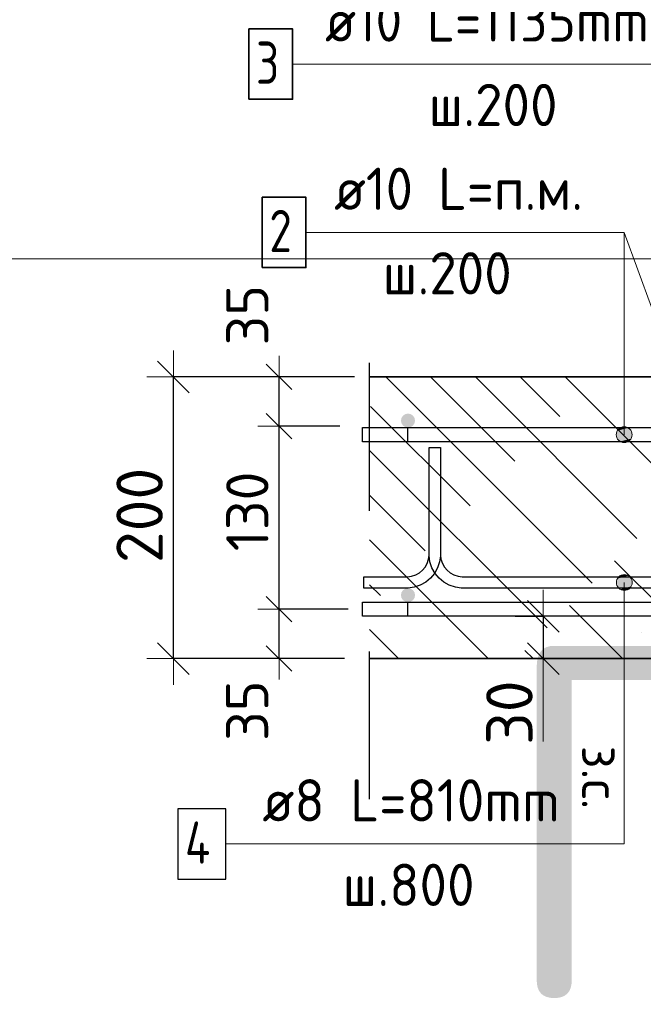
# Model space of a CAD drawing. Header units: metres. Extents: x -38 to 100, y -15 to 19.
# Tile 21 of 41: x 71.676 to 72.119, y 6.022 to 6.722. Entities that reach past the tile are written whole.
import ezdxf

# ---------------------------------------------------------------- set-up
doc = ezdxf.new("R2010")
doc.units = ezdxf.units.M
doc.header["$PDMODE"] = 65
doc.linetypes.add('______4', pattern=[0.135, 0.105, -0.03])
for name, color, linetype, lineweight in [('XR$4$Арм. стержнями верхней зоны', 180, 'Continuous', 35), ('XR$4$Арм. стержнями нижней зоны', 180, 'Continuous', 35), ('XR$4$Арм.стержн. Арматура края', 96, 'Continuous', 35), ('XR$4$Размерная линия (1)', 7, 'Continuous', 13), ('XR$4$Размерная линия_ общее', 7, 'Continuous', 13)]:
    doc.layers.add(name, color=color, linetype=linetype, lineweight=lineweight)
doc.layers.add('XR$4$Арм.стержн. Фиксатор', color=7, linetype='Continuous', lineweight=35, true_color=0x501e0f)
doc.styles.add('ISOCPEUR', font='txt')
doc.dimstyles.new('DIMSTYLE_17', dxfattribs={"dimtxt": 0.03, "dimasz": 0.03, "dimexe": 0, "dimexo": 0, "dimgap": 0.015, "dimtad": 2, "dimdec": 0, "dimlfac": 1000, "dimrnd": 1, "dimzin": 12, "dimdsep": 46, "dimtxsty": 'ISOCPEUR', "dimblk1": 'ALL_ML_STRICH', "dimblk2": 'ALL_ML_STRICH', "dimsah": 1, "dimcen": 0, "dimclrd": 7, "dimclre": 256, "dimclrt": 7, "dimadec": 0, "dimazin": 0, "dimtfac": 1, "dimtdec": 0, "dimtix": 1, "dimtmove": 2, "dimatfit": 3, "dimfxl": 0, "dimtvp": 1.2, "dimtzin": 0, "dimlwd": 0, "dimlwe": -3, "dimarcsym": 0})
doc.dimstyles.new('DIMSTYLE_19', dxfattribs={"dimtxt": 0.033, "dimasz": 0.0375, "dimexe": 0, "dimexo": 0, "dimgap": 0.0165, "dimtad": 2, "dimdec": 0, "dimlfac": 1000, "dimrnd": 1, "dimzin": 12, "dimdsep": 46, "dimtxsty": 'ISOCPEUR', "dimblk1": 'ALL_ML_STRICH', "dimblk2": 'ALL_ML_STRICH', "dimsah": 1, "dimcen": 0, "dimclrd": 7, "dimclre": 256, "dimclrt": 7, "dimadec": 0, "dimazin": 0, "dimtfac": 1, "dimtdec": 0, "dimtix": 1, "dimtmove": 2, "dimatfit": 3, "dimfxl": 0, "dimtvp": 1.2, "dimtzin": 0, "dimlwd": 0, "dimlwe": -3, "dimarcsym": 0})
doc.dimstyles.new('DIMSTYLE_20', dxfattribs={"dimtxt": 0.03, "dimasz": 0.03, "dimexe": 0, "dimexo": 0, "dimgap": 0.015, "dimtad": 2, "dimdec": 0, "dimlfac": 1000, "dimrnd": 1, "dimzin": 12, "dimdsep": 46, "dimtxsty": 'ISOCPEUR', "dimblk1": 'ALL_ML_STRICH', "dimblk2": 'ALL_ML_STRICH', "dimsah": 1, "dimcen": 0, "dimclrd": 7, "dimclre": 256, "dimclrt": 7, "dimadec": 0, "dimazin": 0, "dimtfac": 1, "dimtdec": 0, "dimtix": 1, "dimtmove": 2, "dimatfit": 3, "dimfxl": 0, "dimtzin": 0, "dimlwd": 0, "dimlwe": -3, "dimarcsym": 0})
doc.dimstyles.new('DIMSTYLE_9', dxfattribs={"dimtxt": 0.033, "dimasz": 0.0375, "dimexe": 0, "dimexo": 0, "dimgap": 0.0165, "dimtad": 2, "dimdec": 0, "dimlfac": 1000, "dimrnd": 1, "dimzin": 12, "dimdsep": 46, "dimtxsty": 'ISOCPEUR', "dimblk1": 'ALL_ML_STRICH', "dimblk2": 'ALL_ML_STRICH', "dimsah": 1, "dimcen": 0, "dimclrd": 7, "dimclre": 256, "dimclrt": 7, "dimadec": 0, "dimazin": 0, "dimtfac": 1, "dimtdec": 0, "dimtix": 1, "dimtmove": 2, "dimatfit": 3, "dimfxl": 0, "dimtzin": 0, "dimlwd": 0, "dimlwe": -3, "dimarcsym": 0})

# ---------------------------------------------------------------- blocks, each defined once
blk = doc.blocks.new('ALL_ML_STRICH')
at = {"color": 0, "linetype": 'ByBlock', "lineweight": -2}
for p, q in [((0, -0.5), (0, 0.5)), ((-0.3, -0.3), (0.3, 0.3)), ((-1, 0), (0.5, 0))]:
    blk.add_line(p, q, dxfattribs=at)
blk = doc.blocks.new('*D175')
at = {"layer": 'DEFPOINTS', "color": 7, "linetype": 'Continuous', "lineweight": 13, "transparency": 33554687}
for p in [(71.92931, 6.30301), (71.86019, 6.26801), (71.91001, 6.26801)]:
    blk.add_point(p, dxfattribs=at)
at = {"layer": 'XR$4$Размерная линия (1)', "color": 9, "linetype": 'Continuous', "lineweight": -2, "true_color": 0xc7c7c7, "transparency": 33554687}
for p, q in [((71.90931, 6.30301), (71.86019, 6.30301)), ((71.89001, 6.26801), (71.86019, 6.26801))]:
    blk.add_line(p, q, dxfattribs=at)
at = {"layer": 'XR$4$Размерная линия (1)', "color": 7, "linetype": 'Continuous', "lineweight": -2, "transparency": 33554687}
blk.add_line((71.86019, 6.26801), (71.86019, 6.30301), dxfattribs=at)
at = {"layer": 'XR$4$Размерная линия (1)', "color": 7, "linetype": 'Continuous', "lineweight": 13, "transparency": 33554687, "xscale": 0.03, "yscale": 0.03, "zscale": 0.03}
for p, rotation in [((71.86019, 6.30301), 90), ((71.86019, 6.26801), 270)]:
    blk.add_blockref('ALL_ML_STRICH', p, dxfattribs=dict(at, rotation=rotation))
at = {"layer": 'XR$4$Размерная линия (1)', "color": 7, "linetype": 'Continuous', "lineweight": 13, "transparency": 33554687, "insert": (71.83761, 6.23096), "char_height": 0.03, "width": 0.06, "attachment_point": 5, "rotation": 90, "style": 'ISOCPEUR'}
blk.add_mtext('\\A1;{35}', dxfattribs=at)
blk = doc.blocks.new('*D176')
at = {"layer": 'DEFPOINTS', "color": 7, "linetype": 'Continuous', "lineweight": 13, "transparency": 33554687}
for p in [(71.92333, 6.43301), (71.86019, 6.30301), (71.92931, 6.30301)]:
    blk.add_point(p, dxfattribs=at)
at = {"layer": 'XR$4$Размерная линия (1)', "color": 9, "linetype": 'Continuous', "lineweight": -2, "true_color": 0xc7c7c7, "transparency": 33554687}
for p, q in [((71.90333, 6.43301), (71.86019, 6.43301)), ((71.90931, 6.30301), (71.86019, 6.30301))]:
    blk.add_line(p, q, dxfattribs=at)
at = {"layer": 'XR$4$Размерная линия (1)', "color": 7, "linetype": 'Continuous', "lineweight": -2, "transparency": 33554687}
blk.add_line((71.86019, 6.30301), (71.86019, 6.43301), dxfattribs=at)
at = {"layer": 'XR$4$Размерная линия (1)', "color": 7, "linetype": 'Continuous', "lineweight": 13, "transparency": 33554687, "xscale": 0.03, "yscale": 0.03, "zscale": 0.03}
for p, rotation in [((71.86019, 6.43301), 90), ((71.86019, 6.30301), 270)]:
    blk.add_blockref('ALL_ML_STRICH', p, dxfattribs=dict(at, rotation=rotation))
at = {"layer": 'XR$4$Размерная линия (1)', "color": 7, "linetype": 'Continuous', "lineweight": 13, "transparency": 33554687, "insert": (71.83769, 6.37251), "char_height": 0.03, "width": 0.09, "attachment_point": 5, "rotation": 90, "style": 'ISOCPEUR'}
blk.add_mtext('\\A1;{130}', dxfattribs=at)
blk = doc.blocks.new('*D177')
at = {"layer": 'DEFPOINTS', "color": 7, "linetype": 'Continuous', "lineweight": 13, "transparency": 33554687}
for p in [(71.9337, 6.46801), (71.86019, 6.43301), (71.92333, 6.43301)]:
    blk.add_point(p, dxfattribs=at)
at = {"layer": 'XR$4$Размерная линия (1)', "color": 9, "linetype": 'Continuous', "lineweight": -2, "true_color": 0xc7c7c7, "transparency": 33554687}
for p, q in [((71.9137, 6.46801), (71.86019, 6.46801)), ((71.90333, 6.43301), (71.86019, 6.43301))]:
    blk.add_line(p, q, dxfattribs=at)
at = {"layer": 'XR$4$Размерная линия (1)', "color": 7, "linetype": 'Continuous', "lineweight": -2, "transparency": 33554687}
blk.add_line((71.86019, 6.43301), (71.86019, 6.46801), dxfattribs=at)
at = {"layer": 'XR$4$Размерная линия (1)', "color": 7, "linetype": 'Continuous', "lineweight": 13, "transparency": 33554687, "xscale": 0.03, "yscale": 0.03, "zscale": 0.03}
for p, rotation in [((71.86019, 6.46801), 90), ((71.86019, 6.43301), 270)]:
    blk.add_blockref('ALL_ML_STRICH', p, dxfattribs=dict(at, rotation=rotation))
at = {"layer": 'XR$4$Размерная линия (1)', "color": 7, "linetype": 'Continuous', "lineweight": 13, "transparency": 33554687, "insert": (71.83771, 6.5119), "char_height": 0.03, "width": 0.06, "attachment_point": 5, "rotation": 90, "style": 'ISOCPEUR'}
blk.add_mtext('\\A1;{35}', dxfattribs=at)
blk = doc.blocks.new('*D178')
at = {"layer": 'DEFPOINTS', "color": 7, "linetype": 'Continuous', "lineweight": 13, "transparency": 33554687}
for p in [(71.92674, 6.46801), (71.78519, 6.26801), (71.92674, 6.26801)]:
    blk.add_point(p, dxfattribs=at)
at = {"layer": 'XR$4$Размерная линия_ общее', "color": 253, "linetype": 'Continuous', "lineweight": -2, "true_color": 0xa0a0a0, "transparency": 33554687}
for p, q in [((71.90674, 6.46801), (71.78519, 6.46801)), ((71.90674, 6.26801), (71.78519, 6.26801))]:
    blk.add_line(p, q, dxfattribs=at)
at = {"layer": 'XR$4$Размерная линия_ общее', "color": 7, "linetype": 'Continuous', "lineweight": -2, "transparency": 33554687}
blk.add_line((71.78519, 6.26801), (71.78519, 6.46801), dxfattribs=at)
at = {"layer": 'XR$4$Размерная линия_ общее', "color": 7, "linetype": 'Continuous', "lineweight": 13, "transparency": 33554687, "xscale": 0.0375, "yscale": 0.0375, "zscale": 0.0375}
for p, rotation in [((71.78519, 6.46801), 90), ((71.78519, 6.26801), 270)]:
    blk.add_blockref('ALL_ML_STRICH', p, dxfattribs=dict(at, rotation=rotation))
at = {"layer": 'XR$4$Размерная линия_ общее', "color": 7, "linetype": 'Continuous', "lineweight": 13, "transparency": 33554687, "insert": (71.76119, 6.36966), "char_height": 0.033, "width": 0.099, "attachment_point": 5, "rotation": 90, "style": 'ISOCPEUR'}
blk.add_mtext('\\A1;{200}', dxfattribs=at)
blk = doc.blocks.new('*D182')
at = {"layer": 'DEFPOINTS', "color": 7, "linetype": 'Continuous', "lineweight": 13, "transparency": 33554687}
for p in [(72.00784, 6.29801), (72.04782, 6.29801), (72.00784, 6.26801)]:
    blk.add_point(p, dxfattribs=at)
at = {"layer": 'XR$4$Размерная линия_ общее', "color": 253, "linetype": 'Continuous', "lineweight": -2, "true_color": 0xa0a0a0, "transparency": 33554687}
for p, q in [((72.02784, 6.29801), (72.04782, 6.29801)), ((72.02784, 6.26801), (72.04782, 6.26801))]:
    blk.add_line(p, q, dxfattribs=at)
at = {"layer": 'XR$4$Размерная линия_ общее', "color": 7, "linetype": 'Continuous', "lineweight": -2, "transparency": 33554687}
blk.add_line((72.04782, 6.29801), (72.04782, 6.26801), dxfattribs=at)
at = {"layer": 'XR$4$Размерная линия_ общее', "color": 7, "linetype": 'Continuous', "lineweight": 13, "transparency": 33554687, "xscale": 0.0375, "yscale": 0.0375, "zscale": 0.0375}
for p, rotation in [((72.04782, 6.29801), 90), ((72.04782, 6.26801), 270)]:
    blk.add_blockref('ALL_ML_STRICH', p, dxfattribs=dict(at, rotation=rotation))
at = {"layer": 'XR$4$Размерная линия_ общее', "color": 7, "linetype": 'Continuous', "lineweight": 13, "transparency": 33554687, "insert": (72.02382, 6.22959), "char_height": 0.033, "width": 0.066, "attachment_point": 5, "rotation": 90, "style": 'ISOCPEUR'}
blk.add_mtext('\\A1;{30}', dxfattribs=at)
at = {"layer": 'XR$4$Размерная линия_ общее', "color": 7, "linetype": 'Continuous', "lineweight": 13, "transparency": 33554687, "insert": (72.10236, 6.2061), "char_height": 0.027, "width": 0.00135, "attachment_point": 1, "rotation": 270, "line_spacing_factor": 0.60241, "style": 'ISOCPEUR'}
blk.add_mtext('з.с.', dxfattribs=at)

msp = doc.modelspace()

# ---------------------------------------------------------------- hatches: boundary and pattern name
at = {"linetype": 'Continuous', "lineweight": 13, "transparency": 33554687}
h = msp.add_hatch(dxfattribs=at)
h.set_pattern_fill('__________540', scale=0.015, style=0, pattern_type=2)
h.set_pattern_definition([(135, (0, 0), (-0.031819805, -0.031819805), [0.4, -0.05, 0, -0.05]), (135, (-0.01591, -0.01591), (-0.031819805, -0.031819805), [0.8, -0.1, 0.1, -0.1])])
h.paths.add_polyline_path([(72.47679, 6.26801), (72.47679, 6.46801), (71.92453, 6.46801), (71.92453, 6.26801)], flags=0)
at = {"layer": 'XR$4$Арм. стержнями верхней зоны', "linetype": 'Continuous', "lineweight": 50, "transparency": 33554687}
msp.add_hatch(color=4, dxfattribs=at).paths.add_polyline_path([(71.95679, 6.43701), (71.95641, 6.43893), (71.95532, 6.44055), (71.9537, 6.44163), (71.95179, 6.44201), (71.94988, 6.44163), (71.94825, 6.44055), (71.94717, 6.43893), (71.94679, 6.43701), (71.94717, 6.4351), (71.94825, 6.43348), (71.94988, 6.43239), (71.95179, 6.43201), (71.9537, 6.43239), (71.95532, 6.43348), (71.95641, 6.4351)])
at = {"layer": 'XR$4$Арм. стержнями верхней зоны', "linetype": 'Continuous', "lineweight": 13, "transparency": 33554687}
for points in [[(72.11017, 6.42982), (72.1005, 6.42982), (72.09971, 6.42701)], [(72.11017, 6.42982), (72.09971, 6.42701), (72.11096, 6.42701)], [(72.11096, 6.42701), (72.09971, 6.42701), (72.1005, 6.4242)], [(72.10815, 6.43185), (72.10252, 6.43185), (72.1005, 6.42982)], [(72.10815, 6.43185), (72.1005, 6.42982), (72.11017, 6.42982)], [(72.11096, 6.42701), (72.1005, 6.4242), (72.11017, 6.4242)], [(72.10252, 6.43185), (72.10815, 6.43185), (72.10534, 6.43264)], [(72.11017, 6.4242), (72.1005, 6.4242), (72.10252, 6.42217)], [(72.11017, 6.4242), (72.10252, 6.42217), (72.10815, 6.42217)], [(72.10815, 6.42217), (72.10252, 6.42217), (72.10534, 6.42139)]]:
    msp.add_hatch(color=7, dxfattribs=at).paths.add_polyline_path(points)
at = {"layer": 'XR$4$Арм. стержнями нижней зоны', "linetype": 'Continuous', "lineweight": 50, "transparency": 33554687}
msp.add_hatch(color=4, dxfattribs=at).paths.add_polyline_path([(71.95679, 6.31301), (71.95641, 6.31493), (71.95532, 6.31655), (71.9537, 6.31763), (71.95179, 6.31801), (71.94988, 6.31763), (71.94825, 6.31655), (71.94717, 6.31493), (71.94679, 6.31301), (71.94717, 6.3111), (71.94825, 6.30948), (71.94988, 6.30839), (71.95179, 6.30801), (71.9537, 6.30839), (71.95532, 6.30948), (71.95641, 6.3111)])
at = {"layer": 'XR$4$Арм.стержн. Фиксатор', "linetype": 'Continuous', "lineweight": 13, "transparency": 33554687}
for points in [[(72.09974, 6.32201), (72.11099, 6.32201), (72.1102, 6.32482)], [(72.09974, 6.32201), (72.1102, 6.32482), (72.10053, 6.32482)], [(72.10053, 6.32482), (72.1102, 6.32482), (72.10818, 6.32685)], [(72.10053, 6.32482), (72.10818, 6.32685), (72.10255, 6.32685)], [(72.10255, 6.32685), (72.10818, 6.32685), (72.10537, 6.32764)], [(72.10053, 6.3192), (72.11099, 6.32201), (72.09974, 6.32201)], [(72.10053, 6.3192), (72.1102, 6.3192), (72.11099, 6.32201)], [(72.10255, 6.31717), (72.1102, 6.3192), (72.10053, 6.3192)], [(72.10255, 6.31717), (72.10818, 6.31717), (72.1102, 6.3192)], [(72.10818, 6.31717), (72.10255, 6.31717), (72.10537, 6.31639)]]:
    msp.add_hatch(color=7, dxfattribs=at).paths.add_polyline_path(points)

# ---------------------------------------------------------------- linework, layer by layer
at = {"color": 7, "linetype": '______4', "lineweight": 25, "transparency": 33554687}
msp.add_line((71.92453, 6.16801), (71.92453, 6.56801), dxfattribs=at)
at = {"color": 7, "linetype": 'Continuous', "lineweight": 13, "transparency": 33554687}
for p, q in [((72.15179, 6.44301), (72.10534, 6.57066)), ((88.0842, 6.55185), (69.5842, 6.55185)), ((72.04782, 6.26801), (72.04782, 6.20901))]:
    msp.add_line(p, q, dxfattribs=at)
at = {"color": 7, "linetype": 'Continuous', "lineweight": 35, "transparency": 33554687}
for p, q in [((72.27679, 6.46801), (71.92453, 6.46801)), ((71.92453, 6.26801), (72.47679, 6.26801))]:
    msp.add_line(p, q, dxfattribs=at)
at = {"layer": 'XR$4$Арм. стержнями верхней зоны', "color": 7, "linetype": 'Continuous', "lineweight": 13, "transparency": 33554687}
for p, q in [((71.87934, 6.57066), (72.10534, 6.57066)), ((72.10534, 6.57066), (72.10534, 6.42701)), ((72.09971, 6.42701), (72.09971, 6.42701)), ((72.10534, 6.43264), (72.10534, 6.43264)), ((72.11096, 6.42701), (72.11096, 6.42701)), ((72.10534, 6.42139), (72.10534, 6.42139))]:
    msp.add_line(p, q, dxfattribs=at)
at = {"layer": 'XR$4$Арм. стержнями верхней зоны', "color": 7, "linetype": 'Continuous', "lineweight": 35, "transparency": 33554687}
msp.add_lwpolyline([(71.84834, 6.54566), (71.87934, 6.54566), (71.87934, 6.59566), (71.84834, 6.59566), (71.84834, 6.54566)], dxfattribs=at)
at = {"layer": 'XR$4$Арм. стержнями верхней зоны', "color": 4, "linetype": 'Continuous', "lineweight": 25, "transparency": 33554687}
msp.add_lwpolyline([(71.91953, 6.43201), (72.45179, 6.43201), (72.45179, 6.42201), (71.91953, 6.42201), (71.91953, 6.43201)], dxfattribs=at)
msp.add_lwpolyline([(71.91953, 6.43201), (72.45179, 6.43201), (72.45179, 6.42201), (71.91953, 6.42201), (71.91953, 6.43201)], dxfattribs=at)
at = {"layer": 'XR$4$Арм. стержнями верхней зоны', "color": 7, "linetype": 'Continuous', "lineweight": 13, "transparency": 33554687}
msp.add_circle((72.10534, 6.42701), 0.00563, dxfattribs=at)
at = {"layer": 'XR$4$Арм. стержнями нижней зоны', "color": 4, "linetype": 'Continuous', "lineweight": 25, "transparency": 33554687}
msp.add_lwpolyline([(72.45179, 6.29801), (71.91953, 6.29801), (71.91953, 6.30801), (72.45179, 6.30801), (72.45179, 6.29801)], dxfattribs=at)
msp.add_lwpolyline([(72.45179, 6.29801), (71.91953, 6.29801), (71.91953, 6.30801), (72.45179, 6.30801), (72.45179, 6.29801)], dxfattribs=at)
at = {"layer": 'XR$4$Арм.стержн. Арматура края', "color": 7, "linetype": 'Continuous', "lineweight": 13, "transparency": 33554687}
msp.add_line((71.86987, 6.6902), (72.17987, 6.6902), dxfattribs=at)
at = {"layer": 'XR$4$Арм.стержн. Арматура края', "color": 7, "linetype": 'Continuous', "lineweight": 35, "transparency": 33554687}
msp.add_lwpolyline([(71.83887, 6.6652), (71.86987, 6.6652), (71.86987, 6.7152), (71.83887, 6.7152), (71.83887, 6.6652)], dxfattribs=at)
at = {"layer": 'XR$4$Арм.стержн. Арматура края', "color": 4, "linetype": 'Continuous', "lineweight": 25, "transparency": 33554687}
for points in [[(72.42253, 6.42201), (71.95179, 6.42201), (71.95179, 6.43201), (72.42322, 6.43201)], [(72.42253, 6.42201), (71.95179, 6.42201), (71.95179, 6.43201), (72.42322, 6.43201)], [(71.95179, 6.30801), (72.42253, 6.30801)], [(72.42322, 6.29801), (71.95179, 6.29801), (71.95179, 6.30801)], [(71.95179, 6.30801), (72.42253, 6.30801)], [(72.42322, 6.29801), (71.95179, 6.29801), (71.95179, 6.30801)]]:
    msp.add_lwpolyline(points, dxfattribs=at)
at = {"layer": 'XR$4$Арм.стержн. Фиксатор', "color": 7, "linetype": 'Continuous', "lineweight": 13, "transparency": 33554687}
for p, q in [((72.10537, 6.32764), (72.10537, 6.32764)), ((72.09974, 6.32201), (72.09974, 6.32201)), ((72.10537, 6.13629), (72.10537, 6.32201)), ((72.10537, 6.31639), (72.10537, 6.31639)), ((72.11099, 6.32201), (72.11099, 6.32201)), ((71.82237, 6.13629), (72.10537, 6.13629))]:
    msp.add_line(p, q, dxfattribs=at)
at = {"layer": 'XR$4$Арм.стержн. Фиксатор', "color": 40, "linetype": 'Continuous', "lineweight": 25, "transparency": 33554687}
for points in [[(71.92053, 6.32601), (71.9514, 6.32601), (71.95431, 6.32642), (71.95724, 6.32738), (71.95993, 6.32889), (71.96211, 6.33071), (71.96393, 6.33289), (71.96544, 6.33558), (71.9664, 6.33851), (71.96681, 6.34142), (71.96681, 6.41801), (71.97481, 6.41801), (71.97481, 6.34142), (71.97521, 6.33851), (71.97618, 6.33558), (71.97768, 6.33289), (71.97951, 6.33071), (71.98169, 6.32889), (71.98437, 6.32738), (71.98731, 6.32642), (71.99021, 6.32601), (72.16681, 6.32601)], [(72.16681, 6.31801), (71.98966, 6.31801), (71.98549, 6.31859), (71.98114, 6.32003), (71.97713, 6.32227), (71.97383, 6.32503), (71.97107, 6.32833), (71.96882, 6.33234), (71.96739, 6.33669), (71.96681, 6.34086), (71.96681, 6.41801), (71.97481, 6.41801), (71.97481, 6.34086), (71.97423, 6.33669), (71.97279, 6.33234), (71.97055, 6.32833), (71.96779, 6.32503), (71.96449, 6.32227), (71.96048, 6.32003), (71.95613, 6.31859), (71.95196, 6.31801), (71.92053, 6.31801), (71.92053, 6.32601)]]:
    msp.add_lwpolyline(points, dxfattribs=at)
at = {"layer": 'XR$4$Арм.стержн. Фиксатор', "color": 7, "linetype": 'Continuous', "lineweight": 25, "transparency": 33554687}
msp.add_lwpolyline([(71.78837, 6.11129), (71.82237, 6.11129), (71.82237, 6.16129), (71.78837, 6.16129), (71.78837, 6.11129)], dxfattribs=at)
at = {"layer": 'XR$4$Арм.стержн. Фиксатор', "color": 7, "linetype": 'Continuous', "lineweight": 13, "transparency": 33554687}
msp.add_circle((72.10537, 6.32201), 0.00563, dxfattribs=at)

# ---------------------------------------------------------------- texts
at = {"color": 7, "linetype": 'Continuous', "lineweight": 35, "transparency": 33554687, "insert": (72.01504, 6.02685), "char_height": 0.25, "width": 2.7437149, "attachment_point": 7, "style": 'ISOCPEUR'}
msp.add_mtext('\\W0.96;ГОСТ 34028-2016', dxfattribs=at)
at = {"layer": 'XR$4$Арм. стержнями верхней зоны', "color": 7, "linetype": 'Continuous', "lineweight": 25, "transparency": 33554687, "char_height": 0.03, "attachment_point": 7, "style": 'ISOCPEUR'}
for s, insert, width in [('\\W0.94;ø10 L=п.м.', (71.89934, 6.58666), 0.1999832), ('\\W0.78;2', (71.85334, 6.55666), 0.0326407), ('\\W0.95;ш.200 ', (71.93384, 6.52666), 0.1311995)]:
    msp.add_mtext(s, dxfattribs=dict(at, insert=insert, width=width))
at = {"layer": 'XR$4$Арм.стержн. Арматура края', "color": 7, "linetype": 'Continuous', "lineweight": 25, "transparency": 33554687, "char_height": 0.03, "attachment_point": 7, "style": 'ISOCPEUR'}
for s, insert, width in [('\\W0.92;ø10 L=1135mm ', (71.89287, 6.7062), 0.2806692), ('\\W0.78;3', (71.84387, 6.6762), 0.0326407), ('\\W0.95;ш.200 ', (71.96637, 6.6462), 0.1311996)]:
    msp.add_mtext(s, dxfattribs=dict(at, insert=insert, width=width))
at = {"layer": 'XR$4$Арм.стержн. Фиксатор', "color": 7, "linetype": 'Continuous', "lineweight": 25, "transparency": 33554687, "char_height": 0.03, "attachment_point": 7, "style": 'ISOCPEUR'}
for s, insert, width in [('\\W0.95;ø8 L=810mm ', (71.84837, 6.15229), 0.2511828), ('\\W0.80;4', (71.79337, 6.12229), 0.0359833), ('\\W0.95;ш.800 ', (71.90537, 6.09229), 0.1311997)]:
    msp.add_mtext(s, dxfattribs=dict(at, insert=insert, width=width))

# ---------------------------------------------------------------- dimensions: what is measured, and where the dimension line sits
at = {"layer": 'XR$4$Размерная линия (1)', "color": 7, "linetype": 'Continuous', "lineweight": 13, "transparency": 33554687}
for base, p1, p2, dimstyle, picture, middle in [((71.86019, 6.46801), (71.90333, 6.43301), (71.9137, 6.46801), 'DIMSTYLE_17', '*D177', (71.83771, 6.5119)), ((71.86019, 6.43301), (71.90931, 6.30301), (71.90333, 6.43301), 'DIMSTYLE_20', '*D176', (71.83769, 6.37251)), ((71.86019, 6.30301), (71.89001, 6.26801), (71.90931, 6.30301), 'DIMSTYLE_17', '*D175', (71.83761, 6.23096))]:
    dim = msp.add_linear_dim(base=base, p1=p1, p2=p2, angle=90, dimstyle=dimstyle, override={"dimpost": '<>', "dimclrd": 7, "dimclre": 9, "dimclrt": 7, "dimlwd": 0, "dimlwe": 65533}, dxfattribs=at)
    dim.commit()
    dim.dimension.update_dxf_attribs({"geometry": picture, "text_midpoint": middle, "dimtype": 160})
at = {"layer": 'XR$4$Размерная линия_ общее', "color": 7, "linetype": 'Continuous', "lineweight": 13, "transparency": 33554687}
dim = msp.add_linear_dim(base=(71.78519, 6.46801), p1=(71.90674, 6.26801), p2=(71.90674, 6.46801), angle=90, dimstyle='DIMSTYLE_9', override={"dimpost": '<>', "dimclrd": 7, "dimclre": 253, "dimclrt": 7, "dimlwd": 0, "dimlwe": 65533}, dxfattribs=at)
dim.commit()
dim.dimension.update_dxf_attribs({"geometry": '*D178', "text_midpoint": (71.76119, 6.36966), "dimtype": 160})
dim = msp.add_linear_dim(base=(72.04782, 6.26801), p1=(72.02784, 6.29801), p2=(72.02784, 6.26801), angle=270, text='<>\\Xз.с.', dimstyle='DIMSTYLE_19', override={"dimpost": '<>', "dimclrd": 7, "dimclre": 253, "dimclrt": 7, "dimlwd": 0, "dimlwe": 65533}, dxfattribs=at)
dim.commit()
dim.dimension.update_dxf_attribs({"geometry": '*D182', "text_midpoint": (72.02382, 6.22959), "dimtype": 160})

doc.saveas('drawing.dxf')
